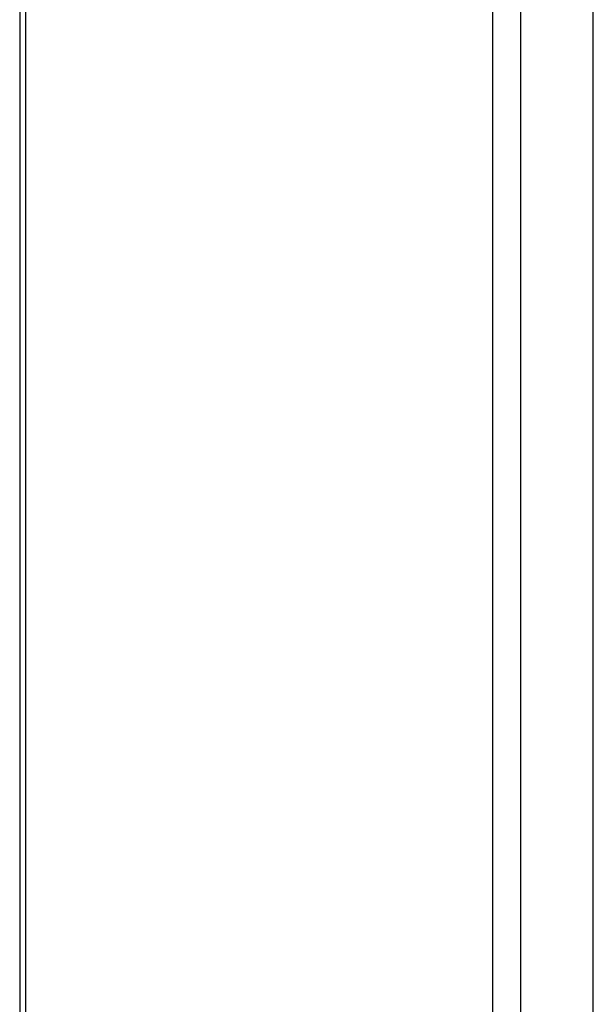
# Model space of a CAD drawing. Header units: inches. Extents: x 0 to 160, y -11 to 104.
# Tile 109 of 121: x 137.85 to 140.36, y 44.11 to 48.42. Entities that reach past the tile are written whole.
import ezdxf

# ---------------------------------------------------------------- set-up
doc = ezdxf.new("R2010")
doc.units = ezdxf.units.IN
doc.header["$LTSCALE"] = 9.614827
doc.header["$MEASUREMENT"] = 0
doc.layers.add('Visible Edges(ANSI)', color=7, linetype='Continuous', lineweight=25)
doc.layers.add('Visible Tangent Edges(ANSI)', color=7, linetype='Continuous', lineweight=25)

msp = doc.modelspace()

# ---------------------------------------------------------------- linework, layer by layer
at = {"layer": 'Visible Edges(ANSI)'}
for p, q in [((137.8516, 78.6411), (137.8516, 40.776)), ((140.3626, 42.1537), (140.3626, 57.287))]:
    msp.add_line(p, q, dxfattribs=at)
at = {"layer": 'Visible Tangent Edges(ANSI)'}
for p, q in [((137.8768, 78.606), (137.8768, 40.7409)), ((139.9224, 39.5599), (139.9224, 77.4249)), ((140.0441, 77.4249), (140.0441, 39.5599))]:
    msp.add_line(p, q, dxfattribs=at)

doc.saveas('drawing.dxf')
